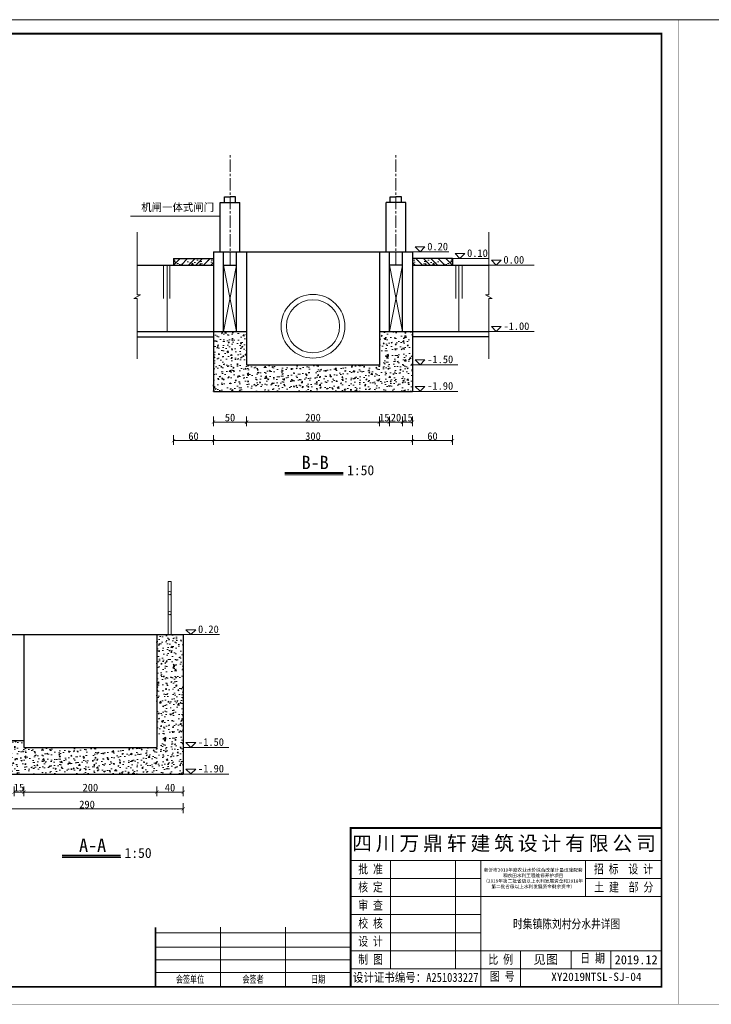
# Model space of a CAD drawing. Extents: x 36231 to 595326, y 3059 to 3871788.
# Tile 66 of 143: x 585644 to 585852, y 3864446 to 3864743. Entities that reach past the tile are written whole.
import ezdxf

# ---------------------------------------------------------------- set-up
doc = ezdxf.new("R2010")
doc.units = 0
doc.header["$PDMODE"] = 32
doc.header["$PDSIZE"] = 0.2
doc.linetypes.add('CENTER2', pattern=[1.125, 0.75, -0.125, 0.125, -0.125])
doc.layers.get('0').update_dxf_attribs({"linetype": 'CONTINUOUS'})
doc.layers.get('Defpoints').update_dxf_attribs({"linetype": 'CONTINUOUS'})
for name, color, linetype, lineweight in [('0.09标注线', 3, 'CONTINUOUS', 9), ('0.13填充', 8, 'CONTINUOUS', 9), ('0.13文字', 3, 'CONTINUOUS', 13), ('0.15红线', 1, 'CONTINUOUS', 15), ('000粗线', 7, 'CONTINUOUS', 40), ('图框１', 5, 'CONTINUOUS', 60), ('文字', 7, 'CONTINUOUS', 15), ('文字层', 7, 'CONTINUOUS', 15), ('细实线', 3, 'CONTINUOUS', 20), ('细线', 7, 'CONTINUOUS', 15)]:
    doc.layers.add(name, color=color, linetype=linetype, lineweight=lineweight)
doc.styles.add('-仿宋_GB2312', font='仿宋_GB2312_0.ttf')
doc.styles.add('HZTXT', font='仿宋_GB2312_0.ttf', dxfattribs={"width": 0.8, "height": 2.5})
doc.styles.add('LYJFS', font='times.ttf', dxfattribs={"width": 0.7})
doc.styles.add('图框', font='仿宋_GB2312_0.ttf', dxfattribs={"width": 0.8})
doc.dimstyles.new('zzzz STANDARD', dxfattribs={"dimtxt": 2.3, "dimasz": 1, "dimexe": 1.25, "dimexo": 1.5, "dimgap": 0.2, "dimtad": 1, "dimdec": 0, "dimlfac": 10, "dimzin": 0, "dimdsep": 46, "dimtxsty": '-仿宋_GB2312', "dimblk": 'ARCHTICK', "dimcen": 0.09, "dimadec": 0, "dimazin": 0, "dimtfac": 1, "dimtdec": 0, "dimtix": 1, "dimtmove": 2, "dimatfit": 3, "dimfxl": 1.7, "dimfxlon": 1, "dimtolj": 1, "dimtzin": 0, "dimlwd": 9, "dimlwe": 9, "dimarcsym": 0})
doc.dimstyles.new('工作室标准标注', dxfattribs={"dimtxt": 2.5, "dimasz": 1, "dimexe": 1.2, "dimexo": 1.5, "dimgap": 1, "dimtad": 1, "dimdec": 1, "dimzin": 0, "dimdsep": 46, "dimtxsty": 'HZTXT', "dimblk": 'ARCHTICK', "dimcen": 0.09, "dimadec": 0, "dimazin": 0, "dimtfac": 0.09, "dimtdec": 1, "dimtofl": 0, "dimtmove": 2, "dimatfit": 3, "dimldrblk": 'ARCHTICK', "dimfxl": 3, "dimfxlon": 1, "dimtolj": 1, "dimtzin": 0, "dimarcsym": 0})

# ---------------------------------------------------------------- blocks, each defined once
blk = doc.blocks.new('_ARCHTICK')
at = {"color": 0, "linetype": 'ByBlock', "const_width": 0.15}
blk.add_lwpolyline([(-0.5, -0.5), (0.5, 0.5)], dxfattribs=at)
blk = doc.blocks.new('*D787')
at = {"layer": '0.09标注线', "color": 0, "lineweight": 9}
for p, q in [((585702.43, 3864617.88), (585702.43, 3864614.93)), ((585762.43, 3864616.18), (585702.43, 3864616.18)), ((585762.43, 3864617.88), (585762.43, 3864614.93))]:
    blk.add_line(p, q, dxfattribs=at)
at = {"layer": 'Defpoints', "color": 0, "lineweight": 13}
for p in [(585762.43, 3864649.04), (585702.43, 3864631.42), (585702.43, 3864616.18)]:
    blk.add_point(p, dxfattribs=at)
at = {"layer": '0.09标注线', "color": 0, "lineweight": 9, "rotation": 180}
blk.add_blockref('_ARCHTICK', (585702.43, 3864616.18), dxfattribs=at)
at = {"layer": '0.09标注线', "color": 0, "lineweight": 9}
blk.add_blockref('_ARCHTICK', (585762.43, 3864616.18), dxfattribs=at)
at = {"layer": '0.09标注线', "color": 0, "lineweight": 13, "insert": (585732.43, 3864617.53), "char_height": 2.3, "attachment_point": 5, "style": '-仿宋_GB2312'}
blk.add_mtext('\\A1;300', dxfattribs=at)
blk = doc.blocks.new('*D789')
at = {"layer": '0.09标注线', "color": 0, "lineweight": 9}
for p, q in [((585762.43, 3864617.88), (585762.43, 3864614.93)), ((585774.43, 3864616.18), (585762.43, 3864616.18)), ((585774.43, 3864617.88), (585774.43, 3864614.93))]:
    blk.add_line(p, q, dxfattribs=at)
at = {"layer": 'Defpoints', "color": 0, "lineweight": 13}
for p in [(585774.43, 3864669.04), (585762.43, 3864649.04), (585762.43, 3864616.18)]:
    blk.add_point(p, dxfattribs=at)
at = {"layer": '0.09标注线', "color": 0, "lineweight": 9, "rotation": 180}
blk.add_blockref('_ARCHTICK', (585762.43, 3864616.18), dxfattribs=at)
at = {"layer": '0.09标注线', "color": 0, "lineweight": 9}
blk.add_blockref('_ARCHTICK', (585774.43, 3864616.18), dxfattribs=at)
at = {"layer": '0.09标注线', "color": 0, "lineweight": 13, "insert": (585768.43, 3864617.53), "char_height": 2.3, "attachment_point": 5, "style": '-仿宋_GB2312'}
blk.add_mtext('\\A1;60', dxfattribs=at)
blk = doc.blocks.new('*D795')
at = {"layer": '0.09标注线', "color": 0, "lineweight": 9}
for p, q in [((585635.36, 3864506.9), (585635.36, 3864503.95)), ((585693.36, 3864506.9), (585693.36, 3864503.95)), ((585693.36, 3864505.2), (585635.36, 3864505.2))]:
    blk.add_line(p, q, dxfattribs=at)
at = {"layer": 'Defpoints', "color": 0, "lineweight": 13}
for p in [(585635.36, 3864515.72), (585693.36, 3864515.72), (585635.36, 3864505.2)]:
    blk.add_point(p, dxfattribs=at)
at = {"layer": '0.09标注线', "color": 0, "lineweight": 9, "rotation": 180}
blk.add_blockref('_ARCHTICK', (585635.36, 3864505.2), dxfattribs=at)
at = {"layer": '0.09标注线', "color": 0, "lineweight": 9}
blk.add_blockref('_ARCHTICK', (585693.36, 3864505.2), dxfattribs=at)
at = {"layer": '0.09标注线', "color": 0, "lineweight": 13, "insert": (585664.36, 3864506.55), "char_height": 2.3, "attachment_point": 5, "style": '-仿宋_GB2312'}
blk.add_mtext('\\A1;290', dxfattribs=at)
blk = doc.blocks.new('eesz')
at = {"layer": '图框１', "color": 7, "const_width": 0.467}
blk.add_lwpolyline([(25244.5, -497.6), (25244.5, -1980.6), (27344.5, -1980.6), (27344.5, -497.6)], close=True, dxfattribs=at)
blk.add_lwpolyline([(25244.5, -497.6), (25244.5, -1980.6), (27344.5, -1980.6), (27344.5, -497.6)], close=True, dxfattribs=at)
at = {"layer": '图框１', "color": 5, "const_width": 0.467}
blk.add_lwpolyline([(25244.5, -497.6), (25244.5, -1980.6), (27344.5, -1980.6), (27344.5, -497.6)], close=True, dxfattribs=at)
at = {"layer": '图框１', "color": 7}
blk.add_lwpolyline([(25322.3, -518.3, 3.11, 3.11, 0), (27318.5, -518.3, 2.59, 2.59, 0), (27318.5, -1954.6, 2.59, 2.59, 0), (25322.3, -1954.6, 2.59, 2.59, 0)], format="xyseb", close=True, dxfattribs=at)
blk.add_lwpolyline([(25322.3, -518.3, 3.11, 3.11, 0), (27318.5, -518.3, 2.59, 2.59, 0), (27318.5, -1954.6, 2.59, 2.59, 0), (25322.3, -1954.6, 2.59, 2.59, 0)], format="xyseb", close=True, dxfattribs=at)
at = {"layer": '图框１', "color": 5}
blk.add_lwpolyline([(25322.3, -518.3, 3.11, 3.11, 0), (27318.5, -518.3, 2.59, 2.59, 0), (27318.5, -1954.6, 2.59, 2.59, 0), (25322.3, -1954.6, 2.59, 2.59, 0)], format="xyseb", close=True, dxfattribs=at)
at = {"layer": '细线', "color": 7}
for p, q in [((26850.3, -1715.1), (27318.5, -1715.1)), ((26850.3, -1764.1), (27318.5, -1764.1)), ((26910.2, -1764.1), (26910.2, -1927.4)), ((27008.2, -1764.1), (27008.2, -1927.4)), ((27046.3, -1764.1), (27046.3, -1954.6)), ((27204.2, -1764.1), (27204.2, -1818.5)), ((26850.3, -1791.3), (27046.3, -1791.3)), ((27204.2, -1791.3), (27318.5, -1791.3)), ((26850.3, -1818.5), (27318.5, -1818.5)), ((26850.3, -1845.7), (27046.3, -1845.7)), ((26654.3, -1864.8), (26654.3, -1954.6)), ((26752.3, -1864.8), (26752.3, -1954.6)), ((26556.3, -1873), (26850.3, -1873)), ((26850.3, -1873), (27046.3, -1873)), ((26556.3, -1894.7), (26850.3, -1894.7)), ((26850.3, -1900.2), (27318.5, -1900.2)), ((27106.2, -1900.2), (27106.2, -1954.6)), ((27182.4, -1900.2), (27182.4, -1927.4)), ((27242.3, -1900.2), (27242.3, -1927.4)), ((26556.3, -1913.8), (26850.3, -1913.8)), ((26850.3, -1927.4), (27318.5, -1927.4)), ((26556.3, -1932.9), (26850.3, -1932.9))]:
    blk.add_line(p, q, dxfattribs=at)
at = {"layer": '细线', "color": 7, "const_width": 2.72}
for points in [[(27318.5, -1715.1), (26850.3, -1715.1), (26850.3, -1954.6)], [(26556.3, -1864.8), (26556.3, -1954.6)]]:
    blk.add_lwpolyline(points, dxfattribs=at)
at = {"layer": '文字', "color": 7, "line_spacing_factor": 0.5, "style": '-仿宋_GB2312'}
for s, insert, char_height, width, attachment_point in [('{\\fSimSun|b0|i0|c134|p2;\\T1.2;\\C256;四川万鼎轩建筑设计有限公司}', (27084.4, -1739.6), 21.778, 468.222, 5), ('{\\W0.8;批 准}', (26880.3, -1777.7), 13.611, 59.889, 5), ('{\\W0.8;招 标  设 计}', (27261.3, -1777.7), 13.611, 114.153, 5), ('{\\W0.8;核 定}', (26880.3, -1804.9), 13.611, 59.889, 5), ('{\\W0.8;土 建  部 分}', (27261.7, -1804.9), 13.611, 114.902, 5), ('{\\W0.8;审 查}', (26880.3, -1832.1), 13.611, 59.889, 5), ('{\\W0.8;校 核}', (26880.3, -1859.4), 13.611, 59.889, 5), ('{\\W0.8;设 计}', (26880.3, -1886.6), 13.611, 59.889, 5), ('{\\W0.8;制 图}', (26880.3, -1913.8), 13.611, 59.889, 5), ('{\\W0.8;比 例}', (27076.3, -1913.8), 13.611, 59.889, 5), ('见图', (27144.3, -1913.8), 13.61, 76.222, 5), ('{\\W0.8;日 期}', (27196.2, -1904.4), 13.611, 54.508, 1), ('2019.12', (27280.4, -1913.8), 13.61, 76.222, 5), ('{\\W0.7; 会签单位}', (26605.3, -1943.7), 10.889, 98, 5), ('{\\W0.7;会签者}', (26703.3, -1943.7), 10.889, 98, 5), ('{\\W0.7;日期}', (26801.3, -1943.7), 10.89, 98, 5), ('{\\W0.85;设计证书编号：A251033227}', (26948.3, -1941), 13.611, 196, 5), ('{\\W0.8;图 号}', (27060.1, -1931.7), 13.611, 54.508, 1)]:
    blk.add_mtext(s, dxfattribs=dict(at, insert=insert, char_height=char_height, width=width, attachment_point=attachment_point))
at = {"layer": '文字', "color": 7, "insert": (27125.3, -1791.3), "char_height": 5, "width": 157.889, "attachment_point": 5, "style": '-仿宋_GB2312'}
blk.add_mtext('新沂市2019年度农业水价综合改革计量设施配套\\P和农田水利工程维修养护项目\\P（2019年第二批省级以上水利发展资金和2018年\\P第二批省级以上水利发展资金剩余资金）', dxfattribs=at)
blk = doc.blocks.new('*D1750')
at = {"layer": 'Defpoints', "color": 0, "lineweight": 13}
for p in [(36259.39, 3864669.94), (36234.64, 3864657.3), (585837.18, 3864657.3)]:
    blk.add_point(p, dxfattribs=at)
at = {"layer": '细实线', "color": 0, "lineweight": -2}
for p, q in [((36237.64, 3864669.94), (36233.44, 3864669.94)), ((36234.64, 3864669.94), (36234.64, 3864657.3)), ((36237.64, 3864657.3), (36233.44, 3864657.3))]:
    blk.add_line(p, q, dxfattribs=at)
for p, rotation in [((36234.64, 3864669.94), 90), ((36234.64, 3864657.3), 270)]:
    blk.add_blockref('_ARCHTICK', p, dxfattribs=dict(at, rotation=rotation))
at = {"layer": '细实线', "color": 0, "lineweight": 9, "insert": (36232.39, 3864663.62), "char_height": 2.5, "attachment_point": 5, "rotation": 90, "style": 'HZTXT'}
blk.add_mtext('\\A1;20', dxfattribs=at)

msp = doc.modelspace()

# ---------------------------------------------------------------- hatches: boundary and pattern name
at = {"layer": '0.09标注线', "lineweight": 13}
h = msp.add_hatch(dxfattribs=at)
h.set_pattern_fill('AR-CONC', color=256, scale=0.02, style=0)
h.set_pattern_definition([(50, (585690.4263, 3864669.04), (3.6437, -0.3188), [0.381, -4.191]), (355, (585690.4263, 3864669.04), (-0.7049, 3.8211), [0.3048, -3.3528]), (100.45, (585690.73, 3864669.0133), (2.9389, 3.5023), [0.3238, -3.5618]), (46.184, (585690.4263, 3864670.056), (5.4216, -0.8408), [0.5715, -6.2865]), (96.636, (585690.878, 3864669.986), (4.748, 4.9485), [0.4857, -5.3427]), (351.184, (585690.426, 3864670.056), (4.748, 4.9485), [0.4572, -5.0292]), (21, (585690.9343, 3864669.802), (3.0323, -2.0453), [0.381, -4.191]), (326, (585690.9343, 3864669.802), (1.236, 3.6838), [0.3048, -3.3528]), (71.45, (585691.187, 3864669.6315), (4.2683, 1.6385), [0.3238, -3.5618]), (37.5, (585690.4263, 3864669.0399), (0.06177, 1.6911), [0, -3.31216, 0, -3.4036, 0, -3.3655]), (7.5, (585690.4263, 3864669.0399), (1.3364, 2.0036), [0, -1.94056, 0, -3.23596, 0, -1.2827]), (327.5, (585689.2934, 3864669.0399), (2.71181, -0.11457), [0, -1.27, 0, -3.9624, 0, -5.2578]), (317.5, (585688.7854, 3864669.04), (2.9626, 0.50853), [0, -1.651, 0, -2.63144, 0, -3.7338])])
h.paths.add_polyline_path([(585690.43, 3864671.04), (585690.43, 3864669.04), (585702.43, 3864669.04), (585702.43, 3864671.04)])
h = msp.add_hatch(dxfattribs=at)
h.set_pattern_fill('ANSI31', color=256, scale=0.5, style=0)
h.set_pattern_definition([(45, (585690.4263, 3864669.0399), (-1.12253, 1.12253), [])])
h.paths.add_polyline_path([(585702.43, 3864669.04), (585702.43, 3864671.04), (585690.43, 3864671.04), (585690.43, 3864669.04)])
h = msp.add_hatch(dxfattribs=at)
h.set_pattern_fill('AR-CONC', color=256, scale=0.02, style=0)
h.set_pattern_definition([(130, (585774.4263, 3864669.04), (-3.6437, -0.3188), [0.381, -4.191]), (185, (585774.4263, 3864669.04), (0.7049, 3.8211), [0.3048, -3.3528]), (79.55, (585774.1226, 3864669.0133), (-2.9389, 3.5023), [0.3238, -3.5618]), (133.816, (585774.4263, 3864670.056), (-5.4216, -0.8408), [0.5715, -6.2865]), (83.364, (585773.9745, 3864669.986), (-4.748, 4.9485), [0.4857, -5.3427]), (188.816, (585774.426, 3864670.056), (-4.748, 4.9485), [0.4572, -5.0292]), (159, (585773.9183, 3864669.802), (-3.0323, -2.0453), [0.381, -4.191]), (214, (585773.9183, 3864669.802), (-1.236, 3.6838), [0.3048, -3.3528]), (108.55, (585773.6656, 3864669.6315), (-4.2683, 1.6385), [0.3238, -3.5618]), (142.5, (585774.4263, 3864669.0399), (-0.06177, 1.6911), [0, -3.31216, 0, -3.4036, 0, -3.3655]), (172.5, (585774.4263, 3864669.0399), (-1.3364, 2.0036), [0, -1.94056, 0, -3.23596, 0, -1.2827]), (212.5, (585775.5591, 3864669.0399), (-2.71181, -0.11457), [0, -1.27, 0, -3.9624, 0, -5.2578]), (222.5, (585776.067, 3864669.04), (-2.9626, 0.50853), [0, -1.651, 0, -2.63144, 0, -3.7338])])
h.paths.add_polyline_path([(585762.43, 3864671.04), (585774.43, 3864671.04), (585774.43, 3864669.04), (585762.43, 3864669.04)])
h = msp.add_hatch(dxfattribs=at)
h.set_pattern_fill('ANSI31', color=256, scale=0.5, style=0)
h.set_pattern_definition([(135, (585774.4263, 3864669.0399), (1.12253, 1.12253), [])])
h.paths.add_polyline_path([(585762.43, 3864671.04), (585774.43, 3864671.04), (585774.43, 3864669.04), (585762.43, 3864669.04)])
h = msp.add_hatch(dxfattribs=at)
h.set_pattern_fill('AR-CONC', color=256, scale=0.02, style=0)
h.set_pattern_definition([(50, (585702.4263, 3864631.04), (3.6437, -0.31878), [0.381, -4.191]), (355, (585702.4263, 3864631.04), (-0.70486, 3.82113), [0.3048, -3.3528]), (100.451, (585702.73, 3864631.0133), (2.93885, 3.50233), [0.3238, -3.5618]), (46.184, (585702.4263, 3864632.056), (5.42158, -0.84085), [0.5715, -6.2865]), (96.636, (585702.878, 3864631.986), (4.7481, 4.9485), [0.4857, -5.3427]), (351.184, (585702.426, 3864632.056), (4.7481, 4.9485), [0.4572, -5.0292]), (21, (585702.9343, 3864631.802), (3.0323, -2.04531), [0.381, -4.191]), (326, (585702.9343, 3864631.802), (1.23604, 3.68376), [0.3048, -3.3528]), (71.4514, (585703.187, 3864631.6315), (4.26833, 1.63846), [0.3238, -3.5618]), (37.5, (585702.4263, 3864631.0399), (0.061772, 1.6911), [0, -3.31216, 0, -3.4036, 0, -3.3655]), (7.5, (585702.4263, 3864631.0399), (1.336393, 2.00361), [0, -1.94056, 0, -3.23596, 0, -1.2827]), (327.5, (585701.2934, 3864631.0399), (2.711812, -0.114575), [0, -1.27, 0, -3.9624, 0, -5.2578]), (317.5, (585700.7854, 3864631.04), (2.96258, 0.50853), [0, -1.651, 0, -2.63144, 0, -3.7338])])
h.paths.add_polyline_path([(585712.43, 3864639.04), (585712.43, 3864649.04), (585702.43, 3864649.04), (585702.43, 3864631.04), (585762.43, 3864631.04), (585762.43, 3864649.04), (585752.43, 3864649.04), (585752.43, 3864639.04)])
h = msp.add_hatch(dxfattribs=at)
h.set_pattern_fill('AR-CONC', color=256, scale=0.02, style=0)
h.set_pattern_definition([(50, (585635.3636, 3864515.7182), (3.64369, -0.31878), [0.381, -4.191]), (355, (585635.3636, 3864515.7182), (-0.70486, 3.82113), [0.3048, -3.3528]), (100.451, (585635.6672, 3864515.6916), (2.93885, 3.50233), [0.3238, -3.5618]), (46.184, (585635.3636, 3864516.734), (5.42158, -0.84085), [0.5715, -6.2865]), (96.636, (585635.8154, 3864516.664), (4.7481, 4.9485), [0.4857, -5.3427]), (351.184, (585635.3636, 3864516.734), (4.7481, 4.9485), [0.4572, -5.0292]), (21, (585635.8716, 3864516.4802), (3.0323, -2.04531), [0.381, -4.191]), (326, (585635.8716, 3864516.4802), (1.23604, 3.68376), [0.3048, -3.3528]), (71.4514, (585636.1243, 3864516.3098), (4.26833, 1.63846), [0.3238, -3.5618]), (37.5, (585635.3636, 3864515.7182), (0.061772, 1.6911), [0, -3.31216, 0, -3.4036, 0, -3.3655]), (7.5, (585635.3636, 3864515.7182), (1.336393, 2.00361), [0, -1.94056, 0, -3.23596, 0, -1.2827]), (327.5, (585634.2307, 3864515.7182), (2.711812, -0.114575), [0, -1.27, 0, -3.9624, 0, -5.2578]), (317.5, (585633.7227, 3864515.7182), (2.96258, 0.50853), [0, -1.651, 0, -2.63144, 0, -3.7338])])
h.paths.add_polyline_path([(585693.36, 3864557.72), (585685.36, 3864557.72), (585685.36, 3864523.72), (585645.36, 3864523.72), (585645.36, 3864525.72), (585635.36, 3864525.72), (585635.36, 3864515.72), (585693.36, 3864515.72)])

# ---------------------------------------------------------------- linework, layer by layer
at = {"layer": '0.09标注线'}
for p, q in [((585677.48, 3864683.79), (585704.47, 3864683.79)), ((585679.49, 3864679.02), (585679.49, 3864660.14)), ((585785.37, 3864679.02), (585785.37, 3864660.14)), ((585762.43, 3864673.04), (585773.37, 3864673.04)), ((585763.23, 3864674.54), (585764.7, 3864673.07)), ((585763.23, 3864674.54), (585766.17, 3864674.54)), ((585764.7, 3864673.07), (585766.17, 3864674.54)), ((585775.23, 3864672.54), (585776.7, 3864671.07)), ((585775.23, 3864672.54), (585778.17, 3864672.54)), ((585776.7, 3864671.07), (585778.17, 3864672.54)), ((585774.43, 3864671.04), (585785.37, 3864671.04)), ((585786.17, 3864670.54), (585787.64, 3864669.07)), ((585786.17, 3864670.54), (585789.11, 3864670.54)), ((585787.64, 3864669.07), (585789.11, 3864670.54)), ((585785.37, 3864669.04), (585799.04, 3864669.04)), ((585680.49, 3864660.14), (585678.49, 3864658.99)), ((585679.49, 3864658.99), (585678.49, 3864658.99)), ((585679.49, 3864660.14), (585680.49, 3864660.14)), ((585679.49, 3864640.88), (585679.49, 3864658.99)), ((585785.37, 3864660.14), (585784.37, 3864660.14)), ((585784.37, 3864660.14), (585786.37, 3864658.99)), ((585785.37, 3864640.88), (585785.37, 3864658.99)), ((585785.37, 3864658.99), (585786.37, 3864658.99)), ((585785.37, 3864649.04), (585799.04, 3864649.04)), ((585786.17, 3864650.54), (585787.64, 3864649.07)), ((585786.17, 3864650.54), (585789.11, 3864650.54)), ((585787.64, 3864649.07), (585789.11, 3864650.54)), ((585763.23, 3864640.54), (585764.7, 3864639.07)), ((585763.23, 3864640.54), (585766.17, 3864640.54)), ((585764.7, 3864639.07), (585766.17, 3864640.54)), ((585762.43, 3864639.04), (585776.1, 3864639.04)), ((585762.43, 3864631.04), (585776.1, 3864631.04)), ((585763.23, 3864632.54), (585764.7, 3864631.07)), ((585763.23, 3864632.54), (585766.17, 3864632.54)), ((585764.7, 3864631.07), (585766.17, 3864632.54)), ((585693.36, 3864557.72), (585704.3, 3864557.72)), ((585694.17, 3864559.22), (585695.64, 3864557.75)), ((585694.17, 3864559.22), (585697.11, 3864559.22)), ((585695.64, 3864557.75), (585697.11, 3864559.22)), ((585694.17, 3864525.22), (585695.64, 3864523.75)), ((585694.17, 3864525.22), (585697.11, 3864525.22)), ((585695.64, 3864523.75), (585697.11, 3864525.22)), ((585693.36, 3864523.72), (585707.04, 3864523.72)), ((585693.36, 3864515.72), (585707.04, 3864515.72)), ((585694.17, 3864517.22), (585695.64, 3864515.75)), ((585694.17, 3864517.22), (585697.11, 3864517.22)), ((585695.64, 3864515.75), (585697.11, 3864517.22))]:
    msp.add_line(p, q, dxfattribs=at)
at = {"layer": '0.09标注线', "lineweight": 13}
for p, q in [((585705.43, 3864669.04), (585709.43, 3864649.04)), ((585705.43, 3864649.04), (585709.43, 3864669.04)), ((585759.43, 3864669.04), (585755.43, 3864649.04)), ((585759.43, 3864649.04), (585755.43, 3864669.04))]:
    msp.add_line(p, q, dxfattribs=at)
for radius in [9.6, 8]:
    msp.add_circle((585732.43, 3864650.64), radius, dxfattribs=at)
at = {"layer": '0.13填充', "color": 7, "lineweight": 40, "ltscale": 0.005}
for p, q in [((585723.96, 3864606.46), (585741.54, 3864606.46)), ((585656.9, 3864491.14), (585674.48, 3864491.14))]:
    msp.add_line(p, q, dxfattribs=at)
at = {"layer": '0.13填充', "color": 7, "ltscale": 0.005}
for p, q in [((585723.96, 3864605.92), (585741.57, 3864605.92)), ((585656.9, 3864490.6), (585674.51, 3864490.6))]:
    msp.add_line(p, q, dxfattribs=at)
at = {"layer": '0.13文字', "lineweight": 13}
msp.add_line((590756.67, 3864742.98), (583564.28, 3864742.98), dxfattribs=at)
at = {"layer": '0.15红线'}
for p, q in [((585688.75, 3864557.72), (585688.75, 3864573.72)), ((585689.75, 3864573.72), (585688.75, 3864573.72)), ((585689.75, 3864557.72), (585689.75, 3864573.72))]:
    msp.add_line(p, q, dxfattribs=at)
for centre in [(585689.25, 3864570.26), (585689.25, 3864564.24)]:
    msp.add_circle(centre, 0.5, dxfattribs=at)
at = {"layer": '000粗线', "lineweight": 30}
for p, q in [((585704.47, 3864673.04), (585704.47, 3864687.91)), ((585704.47, 3864687.91), (585710.39, 3864687.91)), ((585705.72, 3864687.91), (585705.72, 3864689.67)), ((585705.72, 3864689.67), (585707.43, 3864689.67)), ((585709.13, 3864689.67), (585707.43, 3864689.67)), ((585709.13, 3864687.91), (585709.13, 3864689.67)), ((585710.39, 3864673.04), (585710.39, 3864687.91)), ((585760.39, 3864687.91), (585754.47, 3864687.91)), ((585754.47, 3864673.04), (585754.47, 3864687.91)), ((585755.72, 3864687.91), (585755.72, 3864689.67)), ((585755.72, 3864689.67), (585757.43, 3864689.67)), ((585759.13, 3864689.67), (585757.43, 3864689.67)), ((585759.13, 3864687.91), (585759.13, 3864689.67)), ((585760.39, 3864673.04), (585760.39, 3864687.91)), ((585702.43, 3864673.04), (585762.43, 3864673.04)), ((585702.43, 3864673.04), (585702.43, 3864631.04)), ((585705.43, 3864649.04), (585705.43, 3864673.04)), ((585709.43, 3864649.04), (585709.43, 3864673.04)), ((585712.43, 3864673.04), (585712.43, 3864639.04)), ((585752.43, 3864673.04), (585752.43, 3864639.04)), ((585755.43, 3864649.04), (585755.43, 3864673.04)), ((585759.43, 3864649.04), (585759.43, 3864673.04)), ((585762.43, 3864673.04), (585762.43, 3864631.04)), ((585690.43, 3864671.04), (585702.43, 3864671.04)), ((585690.43, 3864671.04), (585690.43, 3864669.04)), ((585774.43, 3864671.04), (585762.43, 3864671.04)), ((585774.43, 3864671.04), (585774.43, 3864669.04)), ((585679.49, 3864669.04), (585702.43, 3864669.04)), ((585705.43, 3864669.04), (585709.43, 3864669.04)), ((585759.43, 3864669.04), (585755.43, 3864669.04)), ((585762.43, 3864669.04), (585785.37, 3864669.04)), ((585679.49, 3864649.04), (585712.43, 3864649.04)), ((585752.43, 3864649.04), (585785.37, 3864649.04)), ((585679.49, 3864647.44), (585702.43, 3864647.44)), ((585785.37, 3864647.44), (585762.43, 3864647.44)), ((585712.43, 3864639.04), (585752.43, 3864639.04)), ((585702.43, 3864631.04), (585762.43, 3864631.04)), ((585635.36, 3864557.72), (585693.36, 3864557.72)), ((585645.36, 3864557.72), (585645.36, 3864523.72)), ((585685.36, 3864557.72), (585685.36, 3864523.72)), ((585693.36, 3864557.72), (585693.36, 3864515.72)), ((585645.36, 3864525.72), (585612.42, 3864525.72)), ((585645.36, 3864523.72), (585685.36, 3864523.72)), ((585635.36, 3864515.72), (585693.36, 3864515.72))]:
    msp.add_line(p, q, dxfattribs=at)
at = {"layer": '细实线', "color": 6, "linetype": 'CENTER2', "lineweight": 13, "ltscale": 5}
for p, q in [((585707.43, 3864669.04), (585707.43, 3864702.65)), ((585757.43, 3864669.04), (585757.43, 3864702.65))]:
    msp.add_line(p, q, dxfattribs=at)
at = {"layer": '细线', "color": 7, "lineweight": 9}
for p, q in [((585687.44, 3864669.04), (585687.44, 3864659.04)), ((585688.47, 3864669.04), (585688.47, 3864649.04)), ((585689.34, 3864669.04), (585689.34, 3864659.04)), ((585775.51, 3864669.04), (585775.51, 3864659.04)), ((585776.38, 3864669.04), (585776.38, 3864649.04)), ((585777.41, 3864669.04), (585777.41, 3864659.04))]:
    msp.add_line(p, q, dxfattribs=at)

# ---------------------------------------------------------------- block references
at = {"layer": '文字层', "xscale": 0.1999999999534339, "yscale": 0.2000000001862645, "zscale": 0.2}
for p in [(580373.71, 3864842.5), (580793.71, 3864842.5)]:
    msp.add_blockref('eesz', p, dxfattribs=at)

# ---------------------------------------------------------------- texts
at = {"color": 7, "style": '图框', "width": 0.8}
msp.add_text('   时集镇陈刘村分水井详图', height=2.6211, dxfattribs=at).set_placement((585788.42, 3864469.23))
at = {"layer": '0.09标注线', "insert": (585702.65, 3864687.64), "char_height": 2.3, "attachment_point": 3, "style": '-仿宋_GB2312'}
msp.add_mtext('机闸一体式闸门', dxfattribs=at)
at = {"layer": '0.09标注线', "char_height": 2.296, "width": 15.6808, "attachment_point": 1, "style": '-仿宋_GB2312'}
for s, insert in [('0.20', (585766.86, 3864675.83, -49.6)), ('0.10', (585778.86, 3864673.83, -49.6)), ('0.00', (585789.81, 3864671.83, -49.6)), ('-1.00', (585789.81, 3864651.83, -49.6)), ('-1.50', (585766.86, 3864641.83, -49.6)), ('-1.90', (585766.86, 3864633.83, -49.6)), ('0.20', (585697.8, 3864560.51, -49.6)), ('-1.50', (585697.8, 3864526.51, -49.6)), ('-1.90', (585697.8, 3864518.51, -49.6))]:
    msp.add_mtext(s, dxfattribs=dict(at, insert=insert))
at = {"layer": '0.13文字', "color": 0, "linetype": 'Continuous', "lineweight": 13, "insert": (585804.2, 3864455.89), "char_height": 2.5, "width": 66.6611, "attachment_point": 1, "style": 'LYJFS'}
msp.add_mtext('{\\fFangSong_GB2312|b0|i0|c134|p49;\\W1;XY2019NTSL-SJ-04}', dxfattribs=at)
at = {"layer": '文字', "color": 7, "attachment_point": 1, "style": '-仿宋_GB2312'}
for s, insert, char_height, width in [('B-B', (585729.01, 3864611.61), 4, 86.6851), ('1:50', (585742.71, 3864608.77), 3, 10.2895), ('A-A', (585661.95, 3864496.28), 4, 86.6851), ('1:50', (585675.65, 3864493.45), 3, 10.2895)]:
    msp.add_mtext(s, dxfattribs=dict(at, insert=insert, char_height=char_height, width=width))

# ---------------------------------------------------------------- dimensions: what is measured, and where the dimension line sits
at = {"layer": '0.09标注线', "lineweight": 13}
for base, p1, p2 in [((585702.43, 3864616.18), (585690.43, 3864669.04), (585702.43, 3864669.04)), ((585755.43, 3864621.78), (585752.43, 3864639.04), (585755.43, 3864649.04)), ((585759.43, 3864621.78), (585755.43, 3864649.04), (585759.43, 3864650.06)), ((585762.43, 3864621.78), (585759.43, 3864649.04), (585762.43, 3864649.04)), ((585712.43, 3864621.78), (585702.43, 3864631.04), (585712.43, 3864639.04)), ((585752.43, 3864621.78), (585712.43, 3864639.04), (585752.43, 3864639.04)), ((585645.36, 3864510.29), (585642.36, 3864525.72), (585645.36, 3864525.72)), ((585685.36, 3864510.29), (585645.36, 3864525.72), (585685.36, 3864523.72)), ((585693.36, 3864510.29), (585685.36, 3864523.72), (585693.36, 3864515.72))]:
    msp.add_linear_dim(base=base, p1=p1, p2=p2, dimstyle='zzzz STANDARD', override={"dimlfac": 5}, dxfattribs=at).render()
dim = msp.add_linear_dim(base=(585762.43, 3864616.18), p1=(585774.43, 3864669.04), p2=(585762.43, 3864649.04), angle=180, dimstyle='zzzz STANDARD', override={"dimlfac": 5}, dxfattribs=at)
dim.commit()
dim.dimension.update_dxf_attribs({"geometry": '*D789', "text_midpoint": (585768.43, 3864617.53)})
for base, p1, p2, picture, middle in [((585702.43, 3864616.18), (585762.43, 3864649.04), (585702.43, 3864631.42), '*D787', (585732.43, 3864617.53)), ((585635.36, 3864505.2), (585693.36, 3864515.72), (585635.36, 3864515.72), '*D795', (585664.36, 3864506.55))]:
    dim = msp.add_linear_dim(base=base, p1=p1, p2=p2, dimstyle='zzzz STANDARD', override={"dimlfac": 5}, dxfattribs=at)
    dim.commit()
    dim.dimension.update_dxf_attribs({"geometry": picture, "text_midpoint": middle})
at = {"layer": '细实线', "lineweight": 9}
dim = msp.add_linear_dim(base=(36234.64, 3864657.3), p1=(36259.39, 3864669.94), p2=(585837.18, 3864657.3), angle=90, text='20', dimstyle='工作室标准标注', override={"dimdec": 0, "dimlfac": 2}, dxfattribs=at)
dim.commit()
dim.dimension.update_dxf_attribs({"geometry": '*D1750', "text_midpoint": (36232.39, 3864663.62)})

doc.saveas('drawing.dxf')
